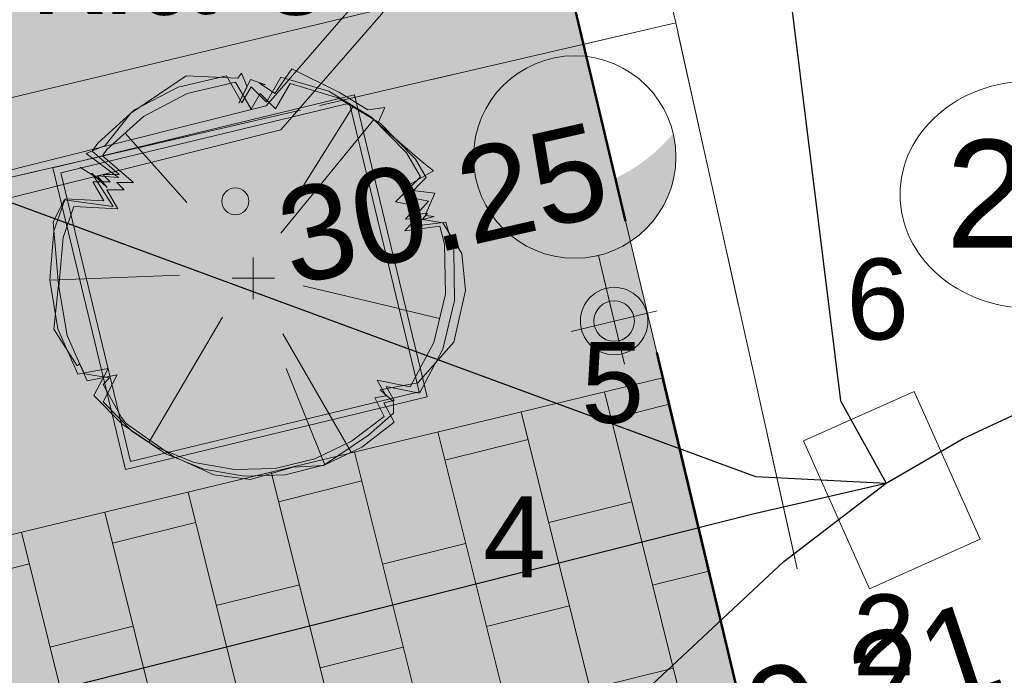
# Model space of a CAD drawing. Header units: metres. Extents: x 738076 to 738809, y 6589688 to 6590318.
# Tile 156 of 188: x 738502.08 to 738509.37, y 6590039.67 to 6590044.52. Entities that reach past the tile are written whole.
import ezdxf

# ---------------------------------------------------------------- set-up
doc = ezdxf.new("R2010")
doc.units = ezdxf.units.M
doc.linetypes.add('KATASTRIPIIR', pattern=[7, 4, -0.9999999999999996, 0.9999999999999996, -0.9999999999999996])
doc.linetypes.add('TOOPIIR', pattern=[7, 6, -1])
for name, color, linetype, lineweight in [('_GE (2D)', 7, 'Continuous', 5), ('_MA-haljaspind kool (2D)', 7, 'Continuous', 5), ('_MA-haljastus kool (2D)', 7, 'Continuous', 5), ('_MA-joon kool (2D)', 7, 'Continuous', 5), ('_MA-pind kool (2D)', 7, 'Continuous', 5), ('_MA-v2ikevorm kool (2D)', 7, 'Continuous', 5), ('MA-MA  TEKST kool', 7, 'Continuous', 9), ('MA-MA inventar', 7, 'Continuous', 5), ('MA-v2ikevorm-m88bel', 7, 'Continuous', 13), ('None', 7, 'Continuous', 5), ('Plants-Component-Interior Linework', 7, 'Continuous', 18), ('Plants-Component-Outline', 7, 'Continuous', 18)]:
    doc.layers.add(name, color=color, linetype=linetype, lineweight=lineweight)
for name, color, linetype, lineweight, true_color in [('GE-HOONE', 7, 'Continuous', 5, 0x888888), ('GE-KAEVUNR', 7, 'Continuous', 5, 0x888888), ('GE-korgus-EH2000', 7, 'Continuous', 5, 0x888888), ('GE-MPKAABEL', 7, 'Continuous', 5, 0x888888), ('GE-PIIR', 7, 'Continuous', 18, 0xcc6600), ('GE-SITRASS', 7, 'Continuous', 5, 0x888888), ('GE-TORUNR', 7, 'Continuous', 5, 0x888888), ('MA-haljastus puu', 7, 'Continuous', 5, 0xb9ceac), ('MA-haljastus põõsad', 7, 'Continuous', 5, 0x6c7c59), ('MA-projektala piir', 7, 'TOOPIIR', 50, 0xdd0000), ('MA-tee graniitkivi 200x100mm. tumehall', 7, 'Continuous', 5, 0x636466), ('MA-tee graniitplaat 300xvaba mm. helehall', 7, 'Continuous', 5, 0x636466), ('MA-tee graniitplaat 600x600mm. tumehall', 7, 'Continuous', 5, 0x636466), ('MA-välisvalgusti', 7, 'Continuous', 5, 0x888888)]:
    doc.layers.add(name, color=color, linetype=linetype, lineweight=lineweight, true_color=true_color)
doc.styles.add('Arial', font='Arial')
doc.styles.add('Swis721 LtCn BT', font='Swis721 LtCn BT')
doc.linetypes.add('-S-', pattern='A,10,-0.8000000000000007,-1.308667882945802,["S",Arial,S=1.4,R=0,X=-1.308667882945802,Y=-0.6999999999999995],-0.8913321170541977,10,-3', length=26)
doc.linetypes.add('MP_KBL', pattern='A,0,[1,MP_KBL.shx,S=1,R=0,X=0,Y=-0.5000000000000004],-18.999', length=18.999)
pattern_1 = [(-76.52164065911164, (4407900.060060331, 12471016.25190486), (0.6304862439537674, 0.1511145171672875), [0.3192779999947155, -0.3287987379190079]), (-76.52164065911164, (4407900.297315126, 12471016.64179202), (0.6304862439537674, 0.1511145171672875), [0.3192779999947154, -0.3287987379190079]), (103.4783593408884, (4407899.746264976, 12471016.18139609), (-0.6304862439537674, -0.1511145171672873), [0.3192779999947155, -0.3287987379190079]), (103.4783593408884, (4407899.50901759, 12471015.79151071), (-0.6304862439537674, -0.1511145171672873), [0.3192779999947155, -0.3287987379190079]), (13.47835934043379, (4407899.746264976, 12471016.18139609), (-0.1510524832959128, 0.6302274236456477), [0.6431737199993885, -0.005169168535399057]), (13.47835934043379, (4407899.671848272, 12471016.49188055), (-0.1510524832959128, 0.6302274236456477), [0.6431737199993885, -0.005169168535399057]), (13.47835934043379, (4407899.50901759, 12471015.79151071), (-0.1510524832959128, 0.6302274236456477), [0.6431737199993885, -0.005169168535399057]), (13.47835934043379, (4407899.434600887, 12471016.10199517), (-0.1510524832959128, 0.6302274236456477), [0.6431737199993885, -0.005169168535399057])]
pattern_2 = [(0, (0, 0), (-5.010438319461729e-05, 0.6014947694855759), [0.5982004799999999, -0.6054738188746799]), (0, (0.60179712, 0), (-5.010438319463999e-05, 0.6014947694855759), [0.5982004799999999, -0.6054738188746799]), (-89.99522727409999, (0.6016752, 0.5983223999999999), (-1.20367429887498, 7.101863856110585e-13), [0.5983223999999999, -0.003172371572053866]), (-89.99522727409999, (0, 0.5982004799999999), (-1.20367429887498, 7.101863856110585e-13), [0.5982004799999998, -0.003294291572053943]), (0, (0, 0.5982004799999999), (-5.010438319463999e-05, 0.6014947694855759), [0.5982004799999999, -0.6054738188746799]), (0, (0.60179712, 0.5982004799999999), (-5.010438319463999e-05, 0.6014947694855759), [0.5982004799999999, -0.6054738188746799]), (-89.99522727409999, (0.5983223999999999, 0.5983223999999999), (-1.20367429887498, 7.101863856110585e-13), [0.5983223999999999, -0.003172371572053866]), (-89.99522727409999, (1.1999976, 0.5983223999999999), (-1.20367429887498, 7.101863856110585e-13), [0.5983223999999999, -0.003172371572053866])]
pattern_3 = [(13.43330498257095, (4407734.765699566, 12470979.24003685), (-0.1397839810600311, 0.5850268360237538), [0.5982004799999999, -0.6054738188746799]), (13.43330498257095, (4407735.351032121, 12470979.37984234), (-0.1397839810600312, 0.5850268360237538), [0.5982004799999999, -0.6054738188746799]), (-76.56192229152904, (4407735.211915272, 12470979.96176692), (-1.170742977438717, -0.2796295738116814), [0.5983223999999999, -0.003172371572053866]), (-76.56192229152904, (4407734.626729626, 12470979.82187117), (-1.170742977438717, -0.2796295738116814), [0.5982004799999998, -0.003294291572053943]), (13.43330498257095, (4407734.626729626, 12470979.82187117), (-0.1397839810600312, 0.5850268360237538), [0.5982004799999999, -0.6054738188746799]), (13.43330498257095, (4407735.212062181, 12470979.96167666), (-0.1397839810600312, 0.5850268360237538), [0.5982004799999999, -0.6054738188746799]), (-76.56192229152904, (4407735.208654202, 12470979.96098802), (-1.170742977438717, -0.2796295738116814), [0.5983223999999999, -0.003172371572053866]), (-76.56192229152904, (4407735.793868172, 12470980.10076518), (-1.170742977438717, -0.2796295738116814), [0.5983223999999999, -0.003172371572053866])]
pattern_4 = [(104, (0, 0), (-0.6161377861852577, -0.153620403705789), []), (-166, (0, 0), (0.3072408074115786, -1.232275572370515), [0.6349999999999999, -0.6349999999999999]), (-166, (-0.7697581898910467, 0.4625173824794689), (0.3072408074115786, -1.232275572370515), [0.6349999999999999, -0.6349999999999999])]

# ---------------------------------------------------------------- blocks, each defined once
blk = doc.blocks.new('Hardscape (2D)-42')
at = {"layer": 'MA-tee graniitkivi 200x100mm. tumehall', "linetype": 'Continuous', "lineweight": 0, "true_color": 0x00ff00, "transparency": 33554687}
blk.add_hatch(color=3, dxfattribs=at).paths.add_polyline_path([(1.490116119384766e-11, 0), (82.03166599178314, 19.62818950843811), (82.72521375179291, 16.71321520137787), (0.7001443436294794, -2.919254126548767)])
at = {"layer": 'MA-tee graniitkivi 200x100mm. tumehall', "linetype": 'Continuous', "lineweight": 0, "true_color": 0xcccccc, "transparency": 33554687}
for points in [[(0.7001443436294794, -2.919254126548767), (82.72521375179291, 16.71321520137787), (82.03166599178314, 19.62818950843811), (1.490116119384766e-11, 0)], [(1.490116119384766e-11, 0), (82.03166599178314, 19.62818950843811), (82.72521375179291, 16.71321520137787), (0.7001443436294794, -2.919254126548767)], [(1.490116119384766e-11, 0), (82.03166599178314, 19.62818950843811), (82.72521375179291, 16.71321520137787), (0.7001443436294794, -2.919254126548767)]]:
    blk.add_hatch(color=254, dxfattribs=at).paths.add_polyline_path(points)
at = {"layer": 'MA-tee graniitkivi 200x100mm. tumehall', "linetype": 'Continuous', "lineweight": 5, "true_color": 0x808080, "transparency": 33554687}
h = blk.add_hatch(dxfattribs=at)
h.set_pattern_fill('graniitkivi 200x100 mm_ tumehall', color=8, style=0, pattern_type=2)
h.set_pattern_definition([(-90.00000000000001, (0.6431737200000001, 0.3192780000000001), (0.6483428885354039, -1.042614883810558e-16), [0.319278, -0.3287987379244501]), (-90.00000000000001, (0.9647681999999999, 0.643128), (0.6483428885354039, -1.042614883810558e-16), [0.319278, -0.3287987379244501]), (90, (0.32158686, 0.32385), (-0.6483428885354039, 3.969955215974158e-17), [0.319278, -0.3287987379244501]), (90, (0, 0), (-0.6483428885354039, 3.969955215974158e-17), [0.319278, -0.3287987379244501]), (0, (0.32158686, 0.32385), (0, 0.6480767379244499), [0.64317372, -0.00516916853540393]), (0, (0.32158686, 0.643128), (0, 0.6480767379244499), [0.64317372, -0.00516916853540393]), (0, (0, 0), (0, 0.6480767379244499), [0.64317372, -0.00516916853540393]), (0, (0, 0.319278), (0, 0.6480767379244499), [0.64317372, -0.00516916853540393])])
h.paths.add_polyline_path([(0.7001443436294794, -2.919254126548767), (82.72521375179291, 16.71321520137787), (82.03166599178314, 19.62818950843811), (1.490116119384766e-11, 0)])
h = blk.add_hatch(dxfattribs=at)
h.set_pattern_fill('graniitkivi 200x100 mm_ tumehall-1', color=8, style=0, pattern_type=2)
h.set_pattern_definition(pattern_1)
h.paths.add_polyline_path([(1.490116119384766e-11, 0), (82.03166599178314, 19.62818950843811), (82.72521375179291, 16.71321520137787), (0.7001443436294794, -2.919254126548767)])
h = blk.add_hatch(dxfattribs=at)
h.set_pattern_fill('graniitkivi 200x100 mm_ tume', color=8, style=0, pattern_type=2)
h.set_pattern_definition(pattern_1)
h.paths.add_polyline_path([(1.490116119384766e-11, 0), (82.03166599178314, 19.62818950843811), (82.72521375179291, 16.71321520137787), (0.7001443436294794, -2.919254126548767)])
at = {"layer": 'MA-tee graniitkivi 200x100mm. tumehall', "color": 253, "transparency": 33554687, "flags": 128}
blk.add_lwpolyline([(1.490116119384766e-11, 0), (82.03166599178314, 19.62818950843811), (82.72521375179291, 16.71321520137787), (0.7001443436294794, -2.919254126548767)], close=True, dxfattribs=at)
at = {"layer": 'MA-tee graniitkivi 200x100mm. tumehall', "transparency": 33554687, "flags": 128}
for points in [[(0.7001443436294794, -2.919254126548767), (82.72521375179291, 16.71321520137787), (82.03166599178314, 19.62818950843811), (1.490116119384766e-11, 0)], [(1.490116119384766e-11, 0), (82.03166599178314, 19.62818950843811), (82.72521375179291, 16.71321520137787), (0.7001443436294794, -2.919254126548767)], [(1.490116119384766e-11, 0), (82.03166599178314, 19.62818950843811), (82.72521375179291, 16.71321520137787), (0.7001443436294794, -2.919254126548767)]]:
    blk.add_lwpolyline(points, close=True, dxfattribs=at)
at = {"layer": 'MA-tee graniitkivi 200x100mm. tumehall', "color": 0, "flags": 1}
for tag in ['instanceID', 'prm0_value', 'prm1_value', 'prm2_value', 'prm3_value', 'prm4_value', 'prm5_value', 'prm6_value', 'prm7_value', 'prm8_value', 'prm0_name', 'prm0_type', 'prm2_name', 'prm2_type', 'prm3_name', 'prm3_type', 'prm6_name', 'prm6_type', 'prm8_name', 'prm8_type', 'prm1_name', 'prm1_type', 'prm4_name', 'prm4_type', 'prm5_name', 'prm5_type', 'prm7_name', 'prm7_type', 'IFC_UUID']:
    blk.add_attdef(tag, (-2153992.487117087, -6234719.470133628), '', height=0.00018, dxfattribs=at)
blk = doc.blocks.new('Hardscape (2D)-43')
at = {"layer": 'MA-tee graniitplaat 600x600mm. tumehall', "linetype": 'Continuous', "lineweight": 0, "true_color": 0xcccccc, "transparency": 33554687}
for points in [[(-0.01858681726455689, -0.004448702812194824), (0.7095810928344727, -3.061613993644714), (-81.28215576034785, -22.81408179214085), (-82.04365622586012, -19.63691803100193)], [(-82.04365622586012, -19.63691803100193), (-81.28215576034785, -22.81408179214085), (0.7095810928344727, -3.061613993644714), (-0.01858681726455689, -0.004448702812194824)], [(-0.01858681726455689, -0.004448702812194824), (0.7095810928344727, -3.061613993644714), (-81.28215576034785, -22.81408179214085), (-82.04365622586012, -19.63691803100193)], [(-0.01858681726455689, -0.004448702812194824), (0.7095810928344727, -3.061613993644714), (-81.28215576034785, -22.81408179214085), (-82.04365622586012, -19.63691803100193)]]:
    blk.add_hatch(color=254, dxfattribs=at).paths.add_polyline_path(points)
at = {"layer": 'MA-tee graniitplaat 600x600mm. tumehall', "linetype": 'Continuous', "lineweight": 5, "true_color": 0x808080, "transparency": 33554687}
h = blk.add_hatch(dxfattribs=at)
h.set_pattern_fill('graniitplaat 600x600mm_ tumehall', color=8, style=0, pattern_type=2)
h.set_pattern_definition(pattern_2)
h.paths.add_polyline_path([(-0.01858681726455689, -0.004448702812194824), (0.7095810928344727, -3.061613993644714), (-81.28215576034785, -22.81408179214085), (-82.04365622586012, -19.63691803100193)])
h = blk.add_hatch(dxfattribs=at)
h.set_pattern_fill('graniitplaat 600x600mm_ tumehall', color=8, style=0, pattern_type=2)
h.set_pattern_definition(pattern_2)
h.paths.add_polyline_path([(-82.04365622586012, -19.63691803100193), (-81.28215576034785, -22.81408179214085), (0.7095810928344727, -3.061613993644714), (-0.01858681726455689, -0.004448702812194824)])
h = blk.add_hatch(dxfattribs=at)
h.set_pattern_fill('graniitplaat 600x600mm_ tumehall', color=8, angle=13.43330498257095, style=0, pattern_type=2)
h.set_pattern_definition(pattern_3)
h.paths.add_polyline_path([(-0.01858681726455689, -0.004448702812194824), (0.7095810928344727, -3.061613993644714), (-81.28215576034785, -22.81408179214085), (-82.04365622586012, -19.63691803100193)])
h = blk.add_hatch(dxfattribs=at)
h.set_pattern_fill('graniitplaat 600x600mm_ tumehall', color=8, angle=13.43330498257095, style=0, pattern_type=2)
h.set_pattern_definition(pattern_3)
h.paths.add_polyline_path([(-0.01858681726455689, -0.004448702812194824), (0.7095810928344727, -3.061613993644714), (-81.28215576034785, -22.81408179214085), (-82.04365622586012, -19.63691803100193)])
at = {"layer": 'MA-tee graniitplaat 600x600mm. tumehall', "transparency": 33554687, "flags": 128}
for points in [[(-0.01858681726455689, -0.004448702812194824), (0.7095810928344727, -3.061613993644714), (-81.28215576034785, -22.81408179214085), (-82.04365622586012, -19.63691803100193)], [(-82.04365622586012, -19.63691803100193), (-81.28215576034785, -22.81408179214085), (0.7095810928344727, -3.061613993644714), (-0.01858681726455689, -0.004448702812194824)], [(-0.01858681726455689, -0.004448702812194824), (0.7095810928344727, -3.061613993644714), (-81.28215576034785, -22.81408179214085), (-82.04365622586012, -19.63691803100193)], [(-0.01858681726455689, -0.004448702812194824), (0.7095810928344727, -3.061613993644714), (-81.28215576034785, -22.81408179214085), (-82.04365622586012, -19.63691803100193)]]:
    blk.add_lwpolyline(points, close=True, dxfattribs=at)
at = {"layer": 'MA-tee graniitplaat 600x600mm. tumehall', "color": 0, "flags": 1}
for tag in ['instanceID', 'prm0_value', 'prm1_value', 'prm2_value', 'prm3_value', 'prm4_value', 'prm5_value', 'prm6_value', 'prm7_value', 'prm8_value', 'prm0_name', 'prm0_type', 'prm2_name', 'prm2_type', 'prm3_name', 'prm3_type', 'prm6_name', 'prm6_type', 'prm8_name', 'prm8_type', 'prm1_name', 'prm1_type', 'prm4_name', 'prm4_type', 'prm5_name', 'prm5_type', 'prm7_name', 'prm7_type', 'IFC_UUID']:
    blk.add_attdef(tag, (-2153991.786972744, -6234722.647297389), '', height=0.00018, dxfattribs=at)
blk = doc.blocks.new('Hardscape (2D)-44')
at = {"layer": 'MA-tee graniitplaat 300xvaba mm. helehall', "color": 0, "flags": 1}
for tag in ['instanceID', 'prm0_value', 'prm1_value', 'prm2_value', 'prm3_value', 'prm4_value', 'prm5_value', 'prm6_value', 'prm7_value', 'prm8_value', 'prm0_name', 'prm0_type', 'prm2_name', 'prm2_type', 'prm3_name', 'prm3_type', 'prm6_name', 'prm6_type', 'prm8_name', 'prm8_type', 'prm1_name', 'prm1_type', 'prm4_name', 'prm4_type', 'prm5_name', 'prm5_type', 'prm7_name', 'prm7_type', 'IFC_UUID']:
    blk.add_attdef(tag, (-2153991.025472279, -6234725.077291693), '', height=0.00018, dxfattribs=at)
at = {"color": 255, "linetype": 'Continuous', "lineweight": 5, "transparency": 33554687}
blk.add_wipeout([(84.71002162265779, 8.588447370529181), (84.12119525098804, 11.061904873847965), (2.1294583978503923, -8.690562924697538), (2.7118777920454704, -11.120557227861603)], dxfattribs=at).dxf.layer = 'MA-v2ikevorm-m88bel'
at = {"layer": 'MA-tee graniitplaat 300xvaba mm. helehall', "linetype": 'Continuous', "lineweight": 0, "true_color": 0xeeeeee, "transparency": 33554687}
blk.add_hatch(color=7, dxfattribs=at).paths.add_polyline_path([(84.71002162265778, 8.588447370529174), (84.12119525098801, 11.06190487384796), (2.129458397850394, -8.69056292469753), (2.711877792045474, -11.1205572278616)])
blk.add_hatch(color=7, dxfattribs=at).paths.add_polyline_path([(84.71002162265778, 8.588447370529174), (84.12119525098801, 11.06190487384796), (2.129458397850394, -8.69056292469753), (2.711877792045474, -11.1205572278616)])
blk.add_hatch(color=7, dxfattribs=at).paths.add_polyline_path([(84.71002162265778, 8.588447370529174), (84.12119525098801, 11.06190487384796), (2.129458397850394, -8.69056292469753), (2.711877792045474, -11.1205572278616)])
at = {"layer": 'MA-tee graniitplaat 300xvaba mm. helehall', "linetype": 'Continuous', "lineweight": 5, "true_color": 0x636466, "transparency": 33554687}
h = blk.add_hatch(dxfattribs=at)
h.set_pattern_fill('graniitplaat 300xvaba_ helehall', color=251, style=0, pattern_type=2)
h.set_pattern_definition(pattern_4)
h.paths.add_polyline_path([(84.71002162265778, 8.588447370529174), (84.12119525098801, 11.06190487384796), (2.129458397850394, -8.69056292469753), (2.711877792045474, -11.1205572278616)])
h = blk.add_hatch(dxfattribs=at)
h.set_pattern_fill('graniitplaat 300xvaba_ helehall', color=251, style=0, pattern_type=2)
h.set_pattern_definition(pattern_4)
h.paths.add_polyline_path([(84.71002162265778, 8.588447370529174), (84.12119525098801, 11.06190487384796), (2.129458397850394, -8.69056292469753), (2.711877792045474, -11.1205572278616)])
h = blk.add_hatch(dxfattribs=at)
h.set_pattern_fill('graniitplaat 300xvaba_ helehall', color=251, style=0, pattern_type=2)
h.set_pattern_definition(pattern_4)
h.paths.add_polyline_path([(84.71002162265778, 8.588447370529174), (84.12119525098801, 11.06190487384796), (2.129458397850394, -8.69056292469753), (2.711877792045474, -11.1205572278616)])
at = {"layer": 'MA-tee graniitplaat 300xvaba mm. helehall', "transparency": 33554687, "flags": 128}
blk.add_lwpolyline([(84.71002162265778, 8.588447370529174), (84.12119525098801, 11.06190487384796), (2.129458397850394, -8.69056292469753), (2.711877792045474, -11.1205572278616)], close=True, dxfattribs=at)
blk.add_lwpolyline([(84.71002162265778, 8.588447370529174), (84.12119525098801, 11.06190487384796), (2.129458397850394, -8.69056292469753), (2.711877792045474, -11.1205572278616)], close=True, dxfattribs=at)
blk.add_lwpolyline([(84.71002162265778, 8.588447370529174), (84.12119525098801, 11.06190487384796), (2.129458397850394, -8.69056292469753), (2.711877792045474, -11.1205572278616)], close=True, dxfattribs=at)
at = {"layer": 'MA-v2ikevorm-m88bel', "color": 7, "linetype": 'Continuous', "lineweight": 5, "transparency": 33554687, "flags": 128}
blk.add_lwpolyline([(84.71002162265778, 8.588447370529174), (84.12119525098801, 11.06190487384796), (2.129458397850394, -8.69056292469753), (2.711877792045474, -11.1205572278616)], close=True, dxfattribs=at)
blk = doc.blocks.new('Hardscape (2D)-45')
at = {"layer": 'MA-tee graniitplaat 300xvaba mm. helehall', "color": 0, "flags": 1}
for tag in ['instanceID', 'prm0_value', 'prm1_value', 'prm2_value', 'prm3_value', 'prm4_value', 'prm5_value', 'prm6_value', 'prm7_value', 'prm8_value', 'prm0_name', 'prm0_type', 'prm2_name', 'prm2_type', 'prm3_name', 'prm3_type', 'prm6_name', 'prm6_type', 'prm8_name', 'prm8_type', 'prm1_name', 'prm1_type', 'prm4_name', 'prm4_type', 'prm5_name', 'prm5_type', 'prm7_name', 'prm7_type', 'IFC_UUID']:
    blk.add_attdef(tag, (-2153993.068921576, -6234716.550879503), '', height=0.00018, dxfattribs=at)
at = {"color": 255, "linetype": 'Continuous', "lineweight": 5, "transparency": 33554687}
blk.add_wipeout([(0.08600910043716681, -0.16479918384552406), (0.6678135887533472, -2.594145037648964), (82.69947958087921, 17.034044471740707), (82.08392467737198, 19.61937816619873)], dxfattribs=at).dxf.layer = 'MA-v2ikevorm-m88bel'
blk = doc.blocks.new('MA-pind kool (2D)')
at = {"layer": 'MA-tee graniitkivi 200x100mm. tumehall', "transparency": 33554687}
blk.add_blockref('Hardscape (2D)-42', (-2153992.487117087, -6234716.550879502, -0.2), dxfattribs=at)
at = {"layer": 'MA-tee graniitplaat 600x600mm. tumehall', "transparency": 33554687}
blk.add_blockref('Hardscape (2D)-43', (-2153909.743316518, -6234699.833215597, -0.2), dxfattribs=at)
at = {"layer": 'MA-tee graniitplaat 300xvaba mm. helehall', "transparency": 33554687}
blk.add_blockref('Hardscape (2D)-44', (-2153993.154930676, -6234713.956734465, -0.2), dxfattribs=at)
blk.add_blockref('Hardscape (2D)-45', (-2153993.154930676, -6234713.956734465, -0.2), dxfattribs=at)
blk = doc.blocks.new('Group-61')
at = {"color": 255, "transparency": 33554687}
blk.add_wipeout([(0.12142078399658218, -0.12550181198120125), (2.2598630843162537, 0.3912810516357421), (2.77664594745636, -1.7471612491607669), (0.6382036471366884, -2.2639441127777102)], dxfattribs=at).dxf.layer = 'None'
at = {"layer": 'None', "transparency": 33554687, "flags": 128}
blk.add_lwpolyline([(0.6382036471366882, -2.26394411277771), (2.77664594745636, -1.747161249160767), (2.259863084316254, 0.3912810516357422), (0.121420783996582, -0.1255018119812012)], close=True, dxfattribs=at)
blk = doc.blocks.new('Hardscape (2D)-63')
at = {"layer": 'MA-haljastus põõsad', "color": 0, "flags": 1}
for tag in ['instanceID', 'prm0_value', 'prm1_value', 'prm2_value', 'prm3_value', 'prm4_value', 'prm5_value', 'prm6_value', 'prm7_value', 'prm8_value', 'prm0_name', 'prm0_type', 'prm2_name', 'prm2_type', 'prm3_name', 'prm3_type', 'prm6_name', 'prm6_type', 'prm8_name', 'prm8_type', 'prm1_name', 'prm1_type', 'prm4_name', 'prm4_type', 'prm5_name', 'prm5_type', 'prm7_name', 'prm7_type', 'IFC_UUID']:
    blk.add_attdef(tag, (-2153913.494818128, -6234703.51560189), '', height=0.00018, dxfattribs=at)
at = {"color": 255, "linetype": 'Continuous', "lineweight": 5, "transparency": 33554687}
blk.add_wipeout([(0.12142078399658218, -0.12550181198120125), (2.2598630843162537, 0.3912810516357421), (2.77664594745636, -1.7471612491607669), (0.6382036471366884, -2.2639441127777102)], dxfattribs=at).dxf.layer = 'MA-haljastus põõsad'
at = {"layer": 'MA-haljastus põõsad', "color": 7, "linetype": 'Continuous', "lineweight": 5, "transparency": 33554687, "flags": 128}
blk.add_lwpolyline([(0.121420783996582, -0.1255018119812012), (2.259863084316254, 0.3912810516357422), (2.77664594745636, -1.747161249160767), (0.6382036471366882, -2.26394411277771)], close=True, dxfattribs=at)
at = {"layer": 'MA-haljastus põõsad', "color": 252, "transparency": 33554687}
blk.add_solid([(0.121420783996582, -0.1255018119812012), (2.259863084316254, 0.3912810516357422), (0.6382036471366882, -2.26394411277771), (2.77664594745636, -1.747161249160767)], dxfattribs=at)
at = {"layer": 'MA-haljastus põõsad', "color": 7, "transparency": 33554687}
blk.add_blockref('Group-61', (0, 0), dxfattribs=at)
at = {"layer": 'MA-haljastus põõsad', "color": 252, "transparency": 33554687}
blk.add_solid([(0.121420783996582, -0.1255018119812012), (2.259863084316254, 0.3912810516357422), (0.6382036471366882, -2.26394411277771), (2.77664594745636, -1.747161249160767)], dxfattribs=at)
blk.add_solid([(0.121420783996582, -0.1255018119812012), (2.259863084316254, 0.3912810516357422), (0.6382036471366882, -2.26394411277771), (2.77664594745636, -1.747161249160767)], dxfattribs=at)
blk = doc.blocks.new('MA-haljaspind kool (2D)')
at = {"layer": 'MA-haljastus põõsad', "color": 7}
blk.add_blockref('Hardscape (2D)-63', (-2153913.616238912, -6234701.251657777, -1.204), dxfattribs=at)
blk = doc.blocks.new('NYX330 1-ne (2D)')
at = {"layer": 'MA-välisvalgusti', "linetype": 'Continuous', "lineweight": 0, "true_color": 0x7f007f, "transparency": 33554687}
h = blk.add_hatch(color=216, dxfattribs=at)
edge = h.paths.add_edge_path()
edge.add_arc((2.094224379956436, -8.131657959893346e-06), 1.249999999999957, 143.1301023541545, 216.8698976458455, ccw=False)
edge.add_arc((1.094224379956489, -8.131657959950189e-06), 0.75, 90, 180)
edge.add_arc((1.094224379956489, -8.131657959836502e-06), 0.75, 180, 270)
at = {"layer": 'MA-välisvalgusti', "linetype": 'Continuous', "transparency": 33554687}
for p, q in [((-0.1557756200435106, 0.3277802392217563), (-0.1557756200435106, -0.3277965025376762)), ((0.1720127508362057, -8.131657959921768e-06), (-0.4835639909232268, -8.131657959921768e-06)), ((0.3442243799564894, -8.131657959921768e-06), (-0.1557756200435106, -8.131657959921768e-06))]:
    blk.add_line(p, q, dxfattribs=at)
for centre, radius in [((1.094224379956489, -8.131657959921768e-06), 0.75), ((-0.1557756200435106, -8.131657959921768e-06), 0.25), ((-0.1557756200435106, -8.131657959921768e-06), 0.15)]:
    blk.add_circle(centre, radius, dxfattribs=at)
blk = doc.blocks.new('Shrubtubs Square 2.3x2.3x0.9 (2D)')
at = {"layer": 'MA-MA inventar', "linetype": 'Continuous', "lineweight": 0, "true_color": 0x7f3f00}
h = blk.add_hatch(color=36, dxfattribs=at)
h.paths.add_polyline_path([(-1.387958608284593, 0.8476856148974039), (-0.8476856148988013, -1.38795860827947), (1.387958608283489, -0.84768561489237), (0.8476856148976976, 1.387958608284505)])
h.paths.add_polyline_path([(0.8108297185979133, 1.327612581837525), (-1.327612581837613, 0.8108297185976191), (-0.8108297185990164, -1.327612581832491), (1.32761258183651, -0.8108297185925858)])
at = {"layer": 'MA-MA inventar', "color": 36, "true_color": 0x7f3f00, "flags": 128}
for points in [[(-1.387958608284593, 0.8476856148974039), (-0.8476856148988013, -1.38795860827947), (1.387958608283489, -0.84768561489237), (0.8476856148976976, 1.387958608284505)], [(0.8108297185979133, 1.327612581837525), (-1.327612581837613, 0.8108297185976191), (-0.8108297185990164, -1.327612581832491), (1.32761258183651, -0.8108297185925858)]]:
    blk.add_lwpolyline(points, close=True, dxfattribs=at)
blk = doc.blocks.new('MA-v2ikevorm kool (2D)')
at = {"layer": 'MA-MA inventar', "color": 7}
blk.add_blockref('Shrubtubs Square 2.3x2.3x0.9 (2D)', (-2153912.167205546, -6234702.187989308, -2.104389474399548), dxfattribs=at)
at = {"layer": 'MA-välisvalgusti', "color": 7, "transparency": 33554687, "rotation": 103.5152603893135}
blk.add_blockref('NYX330 1-ne (2D)', (-2153909.430302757, -6234702.323605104, -2.147404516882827), dxfattribs=at)
blk = doc.blocks.new('OT 02 (2D)')
at = {"layer": 'MA-välisvalgusti', "color": 7, "transparency": 33554687}
for p, q in [((0, 0.2311294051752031), (0, -0.2334406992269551)), ((-0.2356799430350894, 0), (0.2356799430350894, 0))]:
    blk.add_line(p, q, dxfattribs=at)
at = {"layer": 'Plants-Component-Interior Linework'}
for p, q in [((0.3760444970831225, 0.7413577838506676), (1.107078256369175, 1.906251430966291)), ((0.3081013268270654, 0.5028611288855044), (1.342112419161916, 1.764498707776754)), ((-0.7366912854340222, 0.840772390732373), (-1.424174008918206, 1.614651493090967)), ((-1.663674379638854, 1.071583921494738), (-1.927142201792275, 1.235541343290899)), ((-0.8192408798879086, 0.03342789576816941), (-2.262021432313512, -0.02120686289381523)), ((0.5567013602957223, -0.08253297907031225), (2.071781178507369, -0.4449012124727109)), ((-0.3416320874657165, -0.4327795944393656), (-1.161595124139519, -1.825197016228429)), ((0.3278486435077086, -0.6162385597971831), (1.088538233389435, -1.933791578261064)), ((0.3654962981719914, -1.003675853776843), (0.7975503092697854, -2.074244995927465))]:
    blk.add_line(p, q, dxfattribs=at)
at = {"layer": 'Plants-Component-Outline'}
blk.add_line((1.094170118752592, -1.811688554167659), (1.455212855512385, -1.537195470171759), dxfattribs=at)
at = {"layer": 'Plants-Component-Outline', "flags": 128}
for points in [[(1.455299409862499, -1.537296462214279), (1.351276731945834, -1.327098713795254), (1.477690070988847, -1.30543755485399), (1.377278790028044, -1.131360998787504), (1.745655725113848, -1.204318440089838), (2.006697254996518, -0.7146234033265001), (2.136865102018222, -0.1751790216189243), (2.127873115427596, 0.3796750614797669), (2.073114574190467, 0.5781628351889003), (1.686107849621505, 0.5273442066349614), (1.808345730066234, 0.6641473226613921), (1.691777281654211, 0.6575929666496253), (1.820127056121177, 0.8012362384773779), (1.581643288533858, 0.8509789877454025), (1.857929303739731, 1.127265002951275), (1.703521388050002, 1.395597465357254), (1.315174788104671, 1.791994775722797), (0.8399750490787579, 2.078576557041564), (0.3081721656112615, 2.23709974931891), (0.1465219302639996, 1.957091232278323), (-0.02393600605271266, 2.127549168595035), (-0.1257774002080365, 1.951320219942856), (-0.2991244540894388, 2.251781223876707), (-0.8341119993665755, 2.125699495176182), (-1.32106867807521, 1.870784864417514), (-1.729522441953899, 1.502988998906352), (-1.78939130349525, 1.412974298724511), (-1.488866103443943, 1.154140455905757), (-1.67232506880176, 1.154140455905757), (-1.589768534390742, 1.071583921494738), (-1.78240044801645, 1.071583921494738), (-1.660592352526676, 0.8606061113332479), (-2.090013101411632, 0.8847513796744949), (-2.215194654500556, 0.5264385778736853), (-2.262021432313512, -0.02120686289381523), (-2.171463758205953, -0.5633393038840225), (-1.9491884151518, -1.066033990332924), (-1.612943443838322, -1.001365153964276), (-1.771122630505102, -1.301096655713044), (-1.453886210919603, -1.625225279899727), (-1.07690685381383, -1.877385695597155), (-0.656218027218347, -2.046853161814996), (-0.2097122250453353, -2.126419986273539), (0.2436200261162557, -2.112702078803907), (0.6844978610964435, -2.006282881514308), (1.094170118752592, -1.811688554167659)], [(0.4094316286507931, 2.165107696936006), (0.247641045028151, 1.884877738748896), (0.0771758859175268, 2.055321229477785), (-0.02466550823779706, 1.879092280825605), (-0.1980125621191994, 2.179553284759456), (-0.7329966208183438, 2.053467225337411), (-1.219949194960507, 1.798549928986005), (-1.628398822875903, 1.430753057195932), (-1.675828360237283, 1.359440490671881), (-1.332925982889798, 1.064108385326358), (-1.516384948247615, 1.064108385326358), (-1.433828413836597, 0.9815518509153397), (-1.626460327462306, 0.9815518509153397), (-1.504652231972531, 0.7705740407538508), (-1.99392685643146, 0.7980847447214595), (-2.114064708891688, 0.4542047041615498), (-2.160890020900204, -0.09343845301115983), (-2.070332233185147, -0.6355684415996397), (-1.848058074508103, -1.138261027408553), (-1.511824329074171, -1.073593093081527), (-1.67000351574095, -1.373331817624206), (-1.351140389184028, -1.698806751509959), (-0.9720498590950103, -1.9515872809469), (-0.5490048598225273, -2.120822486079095), (-0.1001651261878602, -2.199247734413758), (0.3552023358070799, -2.18349652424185), (0.7975503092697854, -2.074244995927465), (1.20789045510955, -1.876182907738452), (1.568608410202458, -1.597812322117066), (1.452053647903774, -1.384241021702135), (1.566515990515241, -1.356733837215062), (1.478412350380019, -1.203596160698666), (1.846767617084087, -1.276553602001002), (2.107807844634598, -0.7868665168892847), (2.237978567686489, -0.2474306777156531), (2.228993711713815, 0.3074158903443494), (2.141304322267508, 0.6252914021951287), (1.814529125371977, 0.5823818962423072), (1.936767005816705, 0.7191850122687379), (1.820198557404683, 0.7126306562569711), (1.948548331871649, 0.8562739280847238), (1.71006456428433, 0.9060166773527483), (1.922535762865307, 1.118487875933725), (1.804666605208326, 1.323332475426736), (1.416335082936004, 1.719733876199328)], [(1.416335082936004, 1.719733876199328), (0.9411500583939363, 2.006325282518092), (0.4093596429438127, 2.164863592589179)]]:
    blk.add_lwpolyline(points, dxfattribs=at)
at = {"layer": 'None', "color": 0, "flags": 1}
for tag in ['Water_Range', 'Tolerances', 'Spread', 'Scheduled_Size', 'Soil_Range', 'Supplier', 'Spacing', 'SKU', 'Class_Code', 'Growth_Habit', 'Quantity', 'Common_Name', 'Category', 'Comment_1', 'Comment_2', 'Comment_3', 'Custom_Image', 'pH_Range', 'Plantlist_Name', 'Height', 'Extended_Price', 'Landscape_Use', 'Mature_Height', 'Mature_Spread', 'Flower_Characteristics', 'Floral_Color', 'Blooms_Begin', 'Foliage_Characteristics', 'Foliage_Color', 'Fall_Colors', 'Fruit_Characteristics', 'Fruit_Color', 'Light_Range', 'Plant_Zone', 'Project_Numbers', 'Image_Plant_Form', 'Image_Detail', 'Latin_Name', 'Price', 'Persistence', 'Favorite', 'Image_Misc', 'ID', 'Notes']:
    blk.add_attdef(tag, (-2.262021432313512, -2.199247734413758), '', height=0.00018, dxfattribs=at)
blk = doc.blocks.new('Ornamental Tree 02 (2D)')
at = {"layer": 'None', "color": 7, "transparency": 33554687}
blk.add_blockref('OT 02 (2D)', (1.348794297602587e-16, -1.288426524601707e-16), dxfattribs=at)
blk = doc.blocks.new('Plant (2D)-7')
at = {"layer": 'MA-haljastus puu', "transparency": 33554687, "flags": 128}
blk.add_lwpolyline([(1.25128484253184, 0.8627532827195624), (0.9242029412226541, 1.146055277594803), (0.9765592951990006, 1.264613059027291), (0.8501185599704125, 1.249102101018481), (0.6385627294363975, 1.375722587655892), (0.2860517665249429, 1.551455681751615), (0.1600439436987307, 1.368330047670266), (0.04690211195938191, 1.44531898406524), (0.09009724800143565, 1.433085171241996), (-0.0206486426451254, 1.472305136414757), (-0.1069299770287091, 1.297422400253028), (-0.04486490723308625, 1.418691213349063), (-0.08664027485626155, 1.519440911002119), (-0.1131188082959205, 1.482490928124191), (-0.4971998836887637, 1.499458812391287), (-0.9073606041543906, 1.222401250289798), (-1.096433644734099, 0.9830653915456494), (-1.237555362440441, 0.9254094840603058), (-0.9994028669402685, 0.7462945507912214), (-1.156879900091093, 0.7592450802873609), (-1.081777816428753, 0.6735545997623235), (-1.195691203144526, 0.7798725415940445), (-1.03743358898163, 0.5319331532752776), (-1.401095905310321, 0.5812838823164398), (-1.483737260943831, 0.415200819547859), (-1.442484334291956, -0.04943531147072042), (-1.478155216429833, -0.3756446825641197), (-1.303815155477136, -0.6490651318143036), (-1.284351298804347, -0.6336813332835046), (-1.250727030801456, -0.7084530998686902), (-1.065724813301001, -0.7383066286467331), (-1.111222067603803, -0.7869067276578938), (-0.9765471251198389, -1.032450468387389), (-0.9426093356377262, -1.074734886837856), (-0.8238893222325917, -1.159029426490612), (-0.5970633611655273, -1.318565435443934), (-0.2930215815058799, -1.455142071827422), (-0.0193171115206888, -1.491519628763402), (0.2951709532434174, -1.399981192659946), (0.5213535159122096, -1.387315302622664), (0.8540520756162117, -1.163403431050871), (1.038693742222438, -0.9983900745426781), (1.039045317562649, -0.9264090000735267), (1.035906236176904, -0.911567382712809), (0.9418785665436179, -0.8268564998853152), (1.221144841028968, -0.7754804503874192), (1.485839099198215, -0.4742065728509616), (1.573594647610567, -0.08949188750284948), (1.545494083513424, 0.1842423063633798), (1.405713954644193, 0.4115983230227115), (1.256181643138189, 0.4354780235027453), (1.340661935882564, 0.4582139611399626), (1.273213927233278, 0.4653776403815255), (1.346920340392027, 0.6314791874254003), (1.098889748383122, 0.6606775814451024), (1.335610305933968, 0.7962823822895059)], close=True, dxfattribs=at)
at = {"layer": 'MA-haljastus puu', "color": 7, "transparency": 33554687, "xscale": 0.6666666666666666, "yscale": 0.6666666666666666, "zscale": 0.6666666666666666}
blk.add_blockref('Ornamental Tree 02 (2D)', (-1.348794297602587e-16, 1.288426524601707e-16, -2.109061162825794), dxfattribs=at)
at = {"layer": 'MA-haljastus puu', "color": 0, "flags": 1}
for tag in ['Water_Range', 'Tolerances', 'Spread', 'Scheduled_Size', 'Soil_Range', 'Supplier', 'Spacing', 'SKU', 'Class_Code', 'Growth_Habit', 'Quantity', 'Common_Name', 'Category', 'Comment_1', 'Comment_2', 'Comment_3', 'Custom_Image', 'instanceID', 'prm0_value', 'prm1_value', 'prm2_value', 'prm3_value', 'prm4_value', 'prm5_value', 'prm6_value', 'prm7_value', 'prm8_value', 'prm9_value', 'prm0_name', 'prm0_type', 'prm2_name', 'prm2_type', 'prm3_name', 'prm3_type', 'prm6_name', 'prm6_type', 'prm9_name', 'prm9_type', 'prm8_name', 'prm8_type', 'prm1_name', 'prm1_type', 'prm4_name', 'prm4_type', 'prm5_name', 'prm5_type', 'prm7_name', 'prm7_type', 'pH_Range', 'Plantlist_Name', 'Height', 'Extended_Price', 'Landscape_Use', 'Mature_Height', 'Mature_Spread', 'Flower_Characteristics', 'Floral_Color', 'Blooms_Begin', 'Foliage_Characteristics', 'Foliage_Color', 'Fall_Colors', 'Fruit_Characteristics', 'Fruit_Color', 'Light_Range', 'Plant_Zone', 'Project_Numbers', 'Image_Plant_Form', 'Image_Detail', 'Latin_Name', 'Price', 'Persistence', 'Favorite', 'Image_Misc', 'IFC_UUID', 'ID', 'Notes']:
    blk.add_attdef(tag, (-2153913.576967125, -6234703.649768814), '', height=0.00018, dxfattribs=at)
blk = doc.blocks.new('MA-haljastus kool (2D)')
at = {"layer": 'MA-haljastus puu', "transparency": 33554687}
blk.add_blockref('Plant (2D)-7', (-2153912.068952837, -6234702.158249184, 0.8), dxfattribs=at)
blk = doc.blocks.new('GE')
at = {"layer": 'GE-HOONE', "linetype": 'Continuous', "flags": 128}
blk.add_lwpolyline([(96.55183489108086, 38.73498199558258), (97.04180583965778, 37.63956953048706), (96.22024649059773, 37.27209131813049), (95.73027554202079, 38.36750378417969), (96.55183489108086, 38.73498199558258)], dxfattribs=at)
at = {"layer": 'GE-KAEVUNR', "linetype": 'Continuous'}
blk.add_ellipse((97.40756399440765, 40.19266283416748), major_axis=(0.96, 0), ratio=0.875, dxfattribs=at)
at = {"layer": 'GE-korgus-EH2000', "linetype": 'Continuous'}
blk.add_circle((91.52003823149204, 40.14356786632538), 0.1, dxfattribs=at)
at = {"layer": 'GE-MPKAABEL', "linetype": 'MP_KBL', "flags": 128}
for points in [[(45.82406409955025, 23.1782312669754), (45.01856610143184, 26.22387766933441), (48.16954494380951, 29.72620638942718), (50.09917515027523, 30.6762146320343), (53.08795650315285, 32.14767113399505), (60.76628032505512, 33.27003402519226), (70.29655655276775, 35.92227600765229), (80.10080200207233, 37.92553048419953), (91.74809702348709, 40.8503178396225), (92.62898250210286, 41.86584889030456), (92.40501625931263, 44.67374008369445), (90.85919189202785, 47.49807333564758), (90.84573553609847, 49.28983894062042), (92.0414665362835, 50.7795851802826), (93.90206019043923, 51.3984237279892), (98.32397367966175, 52.11573412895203), (102.9436630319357, 53.45674114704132), (107.6866387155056, 55.32547952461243)], [(45.94406599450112, 23.20351087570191), (45.23743389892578, 26.16812233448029), (48.29245505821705, 29.56379361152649), (50.94434965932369, 30.86939181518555), (53.14804349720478, 31.95432886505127), (60.80771967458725, 33.07396597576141), (70.34344344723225, 35.72772399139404), (73.40339643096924, 36.35735079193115), (80.1451979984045, 37.73046951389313), (91.85790297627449, 40.67168215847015), (92.83501749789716, 41.79815110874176), (92.60098374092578, 44.73225991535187), (91.05880810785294, 47.54992666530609), (91.04626446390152, 49.2201610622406), (92.16053346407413, 50.60841481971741), (93.94993980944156, 51.20357627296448), (98.36802632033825, 51.92026587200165), (103.0083369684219, 53.26725885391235), (107.7286654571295, 55.12707420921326)]]:
    blk.add_lwpolyline(points, dxfattribs=at)
at = {"layer": 'GE-PIIR', "linetype": 'KATASTRIPIIR', "flags": 128}
for points in [[(85.135, 186.015), (99.405, 120.945), (114.375, 52.635), (115.045, 41.115), (125.525, -6.075), (106.505, -11.195), (94.785, 41.465), (82.295, 97.555), (81.345, 101.825), (71.145, 147.755), (63.525, 181.995), (85.135, 186.015)], [(-8.125, 76.545), (82.295, 97.555), (94.785, 41.465), (4.335, 20.465), (3.025, 26.315), (-8.125, 76.545)], [(4.335, 20.465), (94.785, 41.465), (106.505, -11.195), (16.105, -32.535), (5.535, 15.095), (4.335, 20.465)]]:
    blk.add_lwpolyline(points, dxfattribs=at)
at = {"layer": 'GE-SITRASS', "linetype": '-S-', "lineweight": 30, "flags": 128}
for points in [[(87.745, 102.365), (97.535, 57.975), (94.205, 53.175), (96.005, 38.665), (96.345, 38.055)], [(64.175, 49.585), (95.375, 38.105), (96.345, 38.055)], [(-2.295, 13.855), (1.955, 14.875), (2.529, 15.09), (10.905, 16.665), (11.875, 16.885), (34.235, 22.485), (34.715, 22.615), (34.725, 22.585), (35.225, 22.655), (95.345, 37.825), (96.345, 38.055), (96.915, 38.385), (106.375, 42.815), (106.805, 43.065), (110.1297722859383, 44.64817724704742)], [(92.115, 34.215), (92.545, 34.635), (95.585, 37.475), (96.345, 38.055)]]:
    blk.add_lwpolyline(points, dxfattribs=at)
at = {"layer": 'GE-KAEVUNR', "insert": (97.40756399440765, 40.19266283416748), "char_height": 0.8, "attachment_point": 5, "line_spacing_factor": 0.25, "style": 'Arial'}
blk.add_mtext('20', dxfattribs=at)
at = {"layer": 'GE-korgus-EH2000', "char_height": 0.7, "attachment_point": 1, "line_spacing_factor": 0.25, "style": 'Arial'}
for s, insert, rotation in [(' 30.25 ', (91.52114970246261, 40.13867044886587), 12.786703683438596), (' 30.21 ', (94.4565925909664, 36.34523725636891), 18.48917231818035)]:
    blk.add_mtext(s, dxfattribs=dict(at, insert=insert, rotation=rotation))
at = {"layer": 'GE-TORUNR', "char_height": 0.6, "attachment_point": 5, "line_spacing_factor": 0.25, "style": 'Arial'}
for s, insert in [('6', (96.281, 39.415)), ('5', (94.317, 38.797)), ('4', (93.589, 37.657)), ('2', (96.328, 36.93))]:
    blk.add_mtext(s, dxfattribs=dict(at, insert=insert))
blk = doc.blocks.new('GE (2D)')
at = {"layer": 'None', "color": 7, "transparency": 33554687}
blk.add_blockref('GE', (-2154003.721977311, -6234741.730759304, 4.5), dxfattribs=at)
blk = doc.blocks.new('MA-joon kool (2D)')
at = {"layer": 'MA-projektala piir', "flags": 128}
blk.add_lwpolyline([(-2154058.210153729, -6234739.129489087), (-2154056.135389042, -6234729.123073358), (-2153911.071005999, -6234694.337356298), (-2153908.108662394, -6234706.781098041), (-2153980.911977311, -6234723.500759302), (-2153977.313968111, -6234740.789259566), (-2153975.79136601, -6234740.471612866), (-2153975.239977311, -6234740.484759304), (-2153974.721977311, -6234740.710759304), (-2153969.531164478, -6234745.050163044), (-2153964.027119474, -6234768.760106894), (-2153989.583829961, -6234774.737774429), (-2154001.250235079, -6234777.364268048), (-2154017.245894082, -6234781.447156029), (-2154017.306524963, -6234781.193595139), (-2154049.485810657, -6234787.774099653), (-2154049.636992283, -6234786.297542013), (-2154053.752342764, -6234786.690905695), (-2154058.348746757, -6234745.73889305)], close=True, dxfattribs=at)
at = {"layer": 'MA-MA  TEKST kool', "insert": (-2153919.092523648, -6234700.682665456), "char_height": 1.047309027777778, "width": 9.956156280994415, "attachment_point": 4, "line_spacing_factor": 0.9729866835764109, "style": 'Swis721 LtCn BT'}
blk.add_mtext('jalgrattaparkla 8 jalgrattale', dxfattribs=at)

msp = doc.modelspace()

# ---------------------------------------------------------------- block references
at = {"layer": '_MA-pind kool (2D)'}
msp.add_blockref('MA-pind kool (2D)', (2892415.876977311, 12824744.7657593), dxfattribs=at)

# ---------------------------------------------------------------- next in the draw order: block references
at = {"layer": '_MA-haljaspind kool (2D)'}
msp.add_blockref('MA-haljaspind kool (2D)', (2892415.876977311, 12824744.7657593), dxfattribs=at)

# ---------------------------------------------------------------- next in the draw order: block references
at = {"layer": '_MA-v2ikevorm kool (2D)'}
msp.add_blockref('MA-v2ikevorm kool (2D)', (2892415.876977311, 12824744.7657593), dxfattribs=at)

# ---------------------------------------------------------------- next in the draw order: block references
at = {"layer": '_GE (2D)'}
msp.add_blockref('GE (2D)', (2892415.876977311, 12824744.7657593), dxfattribs=at)
at = {"layer": '_MA-haljastus kool (2D)'}
msp.add_blockref('MA-haljastus kool (2D)', (2892415.876977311, 12824744.7657593), dxfattribs=at)
at = {"layer": '_MA-joon kool (2D)'}
msp.add_blockref('MA-joon kool (2D)', (2892415.876977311, 12824744.7657593), dxfattribs=at)

doc.saveas('drawing.dxf')
